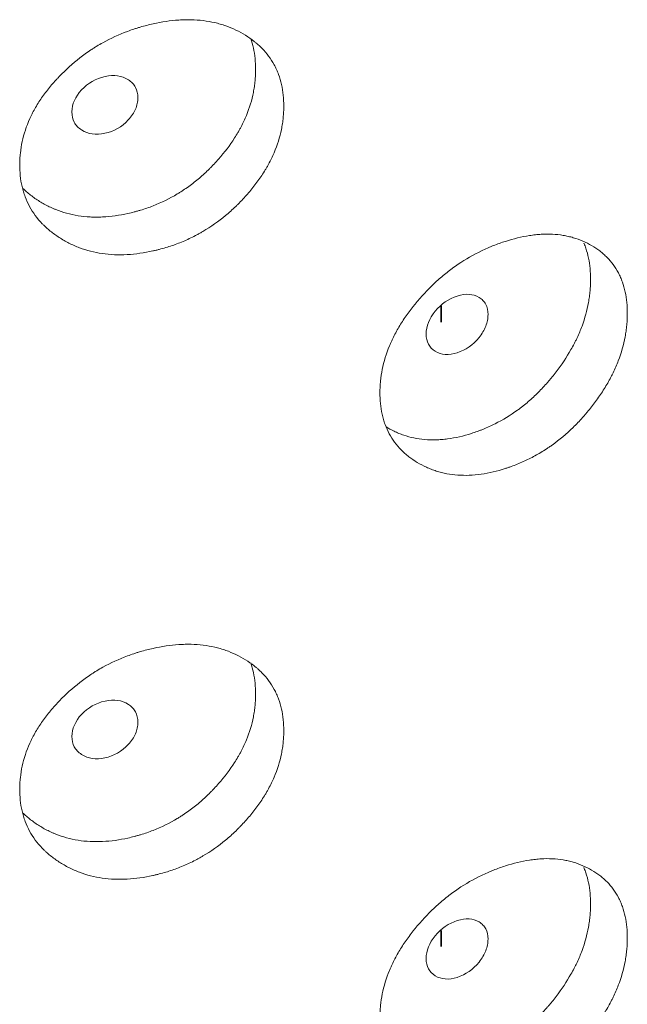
# Model space of a CAD drawing. Header units: millimetres. Extents: x 4 to 1188, y 1 to 840.
# Tile 158 of 203: x 978.22 to 980.72, y 236.86 to 240.9. Entities that reach past the tile are written whole.
import ezdxf

# ---------------------------------------------------------------- set-up
doc = ezdxf.new("R2010")
doc.units = ezdxf.units.MM
doc.layers.add('1', color=7, linetype='Continuous')

msp = doc.modelspace()

# ---------------------------------------------------------------- linework, layer by layer
at = {"layer": '1', "color": 154, "linetype": 'Continuous', "lineweight": 35}
for p, q in [((979.9509, 239.7267), (979.9509, 239.659)), ((979.9509, 237.1599), (979.9509, 237.0939))]:
    msp.add_line(p, q, dxfattribs=at)
at = {"layer": '1', "color": 154, "linetype": 'Continuous', "lineweight": 13}
for points, knots in [([(979.3043, 240.5466), (979.3043, 240.5447), (979.3042, 240.5427), (979.3042, 240.5388), (979.3041, 240.533), (979.3036, 240.5192), (979.3021, 240.4995), (979.3001, 240.4835), (979.2983, 240.4715), (979.2977, 240.4674), (979.2962, 240.4594), (979.2955, 240.4554), (979.2881, 240.4194), (979.2781, 240.3875), (979.2578, 240.34), (979.2502, 240.3243), (979.2396, 240.3046), (979.2374, 240.3007), (979.2329, 240.2929), (979.226, 240.2812), (979.2188, 240.2698), (979.2038, 240.2471), (979.1931, 240.2323), (979.1761, 240.2107), (979.1703, 240.2035), (979.1584, 240.1894), (979.1523, 240.1823), (979.1398, 240.1685), (979.1334, 240.1616), (979.1236, 240.1515), (979.1203, 240.1481), (979.1137, 240.1414), (979.1103, 240.1381), (979.0934, 240.1218), (979.0794, 240.1093), (979.036, 240.0734), (979.0053, 240.0516), (978.9683, 240.0299), (978.9642, 240.0276), (978.9559, 240.0229), (978.9435, 240.0161), (978.931, 240.0098), (978.9057, 239.9976), (978.8887, 239.9902), (978.8543, 239.977), (978.8369, 239.971), (978.8106, 239.9631), (978.8018, 239.9607), (978.7885, 239.9572), (978.7841, 239.9561), (978.7752, 239.954), (978.7707, 239.953), (978.7309, 239.9442), (978.6957, 239.9391), (978.6435, 239.9362), (978.6262, 239.9361), (978.5917, 239.9375), (978.5749, 239.939), (978.5258, 239.9461), (978.4868, 239.9562), (978.4504, 239.9711), (978.436, 239.9774), (978.4289, 239.9808), (978.408, 239.9914), (978.3947, 239.9991), (978.3691, 240.0156), (978.3569, 240.0244), (978.3394, 240.0385), (978.3309, 240.0458), (978.3227, 240.0535), (978.3173, 240.0587), (978.3147, 240.0614), (978.2914, 240.0855), (978.274, 240.109), (978.2532, 240.1473), (978.2456, 240.164), (978.2394, 240.1814), (978.237, 240.1884), (978.2359, 240.192), (978.2326, 240.2027), (978.2307, 240.21), (978.2224, 240.2464), (978.2186, 240.284), (978.2197, 240.3229), (978.2206, 240.3386), (978.2212, 240.3465), (978.2237, 240.3701), (978.2263, 240.3858), (978.2365, 240.433), (978.2468, 240.4644), (978.2628, 240.4996), (978.2646, 240.5035), (978.2684, 240.5113), (978.2742, 240.5229), (978.2805, 240.5344), (978.2936, 240.557), (978.3031, 240.5718), (978.3236, 240.6008), (978.3346, 240.6151), (978.3521, 240.636), (978.3581, 240.6429), (978.3674, 240.6532), (978.3705, 240.6566), (978.3768, 240.6634), (978.38, 240.6668), (978.4089, 240.6968), (978.4365, 240.7218), (978.4809, 240.7565), (978.4962, 240.7675), (978.5161, 240.7807), (978.5201, 240.7833), (978.5281, 240.7884), (978.5321, 240.7909), (978.5442, 240.7983), (978.5524, 240.803), (978.5934, 240.8259), (978.6272, 240.8414), (978.6706, 240.8576), (978.6838, 240.8622), (978.697, 240.8664), (978.7058, 240.8692), (978.7103, 240.8705), (978.7324, 240.877), (978.7501, 240.8815), (978.803, 240.8932), (978.838, 240.8986), (978.8772, 240.9012), (978.8816, 240.9014), (978.8902, 240.9018), (978.9032, 240.9023), (978.9328, 240.9023), (978.9739, 240.8993), (979.0132, 240.8924), (979.0398, 240.8854), (979.051, 240.882), (979.0585, 240.8796), (979.0622, 240.8784), (979.095, 240.8669), (979.1219, 240.8538), (979.1592, 240.8306), (979.1711, 240.8223), (979.1854, 240.8111), (979.1882, 240.8088), (979.1937, 240.8042), (979.2019, 240.7971), (979.2096, 240.7898), (979.2344, 240.7645), (979.2512, 240.742), (979.2681, 240.7107), (979.2713, 240.7043), (979.2773, 240.6911), (979.28, 240.6845), (979.2875, 240.6642), (979.2915, 240.6503), (979.3012, 240.6076), (979.3042, 240.5777), (979.3043, 240.5466)], [0, 0, 0, 0, 0.001953, 0.001953, 0.003906, 0.007812, 0.015625, 0.023437, 0.023437, 0.027344, 0.027344, 0.03125, 0.03125, 0.0625, 0.0625, 0.078125, 0.078125, 0.082031, 0.082031, 0.085937, 0.09375, 0.09375, 0.109375, 0.109375, 0.117187, 0.117187, 0.125, 0.125, 0.132812, 0.132812, 0.136719, 0.136719, 0.140625, 0.140625, 0.15625, 0.15625, 0.1875, 0.1875, 0.191406, 0.191406, 0.195312, 0.203125, 0.203125, 0.21875, 0.21875, 0.234375, 0.234375, 0.242187, 0.242187, 0.246094, 0.246094, 0.25, 0.25, 0.28125, 0.28125, 0.296875, 0.296875, 0.3125, 0.3125, 0.34375, 0.351562, 0.351562, 0.359375, 0.359375, 0.375, 0.375, 0.390625, 0.390625, 0.398437, 0.402344, 0.402344, 0.40625, 0.40625, 0.4375, 0.4375, 0.453125, 0.457031, 0.457031, 0.460937, 0.460937, 0.46875, 0.46875, 0.5, 0.507812, 0.507812, 0.515625, 0.515625, 0.53125, 0.53125, 0.5625, 0.5625, 0.566406, 0.566406, 0.570312, 0.578125, 0.578125, 0.59375, 0.59375, 0.609375, 0.609375, 0.617187, 0.617187, 0.621094, 0.621094, 0.625, 0.625, 0.65625, 0.65625, 0.671875, 0.671875, 0.675781, 0.675781, 0.679687, 0.679687, 0.6875, 0.6875, 0.71875, 0.71875, 0.726562, 0.730469, 0.730469, 0.734375, 0.734375, 0.75, 0.75, 0.78125, 0.78125, 0.785156, 0.785156, 0.789062, 0.796875, 0.8125, 0.828125, 0.835937, 0.839844, 0.839844, 0.84375, 0.84375, 0.875, 0.875, 0.890625, 0.890625, 0.894531, 0.894531, 0.898437, 0.90625, 0.90625, 0.9375, 0.9375, 0.945312, 0.945312, 0.953125, 0.953125, 0.96875, 0.96875, 1, 1, 1, 1]), ([(979.1684, 240.8256), (979.1729, 240.8127), (979.1766, 240.7994), (979.1857, 240.7577), (979.1886, 240.7281), (979.1886, 240.6975)], [0, 0, 0, 0, 0.324781, 0.324781, 1, 1, 1, 1]), ([(979.1886, 240.6975), (979.1886, 240.6955), (979.1886, 240.6936), (979.1885, 240.6898), (979.1884, 240.684), (979.188, 240.6704), (979.1866, 240.6509), (979.1847, 240.6352), (979.183, 240.6233), (979.1823, 240.6193), (979.181, 240.6114), (979.1802, 240.6075), (979.1732, 240.5719), (979.1637, 240.5404), (979.1444, 240.4934), (979.1371, 240.4778), (979.1269, 240.4584), (979.1248, 240.4545), (979.1205, 240.4467), (979.1139, 240.4352), (979.1069, 240.4238), (979.0828, 240.3862), (979.0609, 240.3575), (979.0306, 240.3229), (979.0244, 240.3161), (979.0148, 240.3059), (979.0116, 240.3025), (979.0051, 240.2959), (979.0019, 240.2926), (978.9854, 240.2763), (978.9581, 240.2511), (978.9216, 240.2224), (978.8947, 240.2039), (978.8829, 240.1962), (978.875, 240.1912), (978.871, 240.1887), (978.8347, 240.167), (978.8016, 240.1508), (978.7508, 240.1308), (978.7293, 240.1234), (978.7076, 240.117), (978.6988, 240.1146), (978.6944, 240.1134), (978.6813, 240.11), (978.6725, 240.1079), (978.6289, 240.0983), (978.5942, 240.0934), (978.5511, 240.0913), (978.5425, 240.0911), (978.5297, 240.0911), (978.5254, 240.0912), (978.5169, 240.0914), (978.4957, 240.0922), (978.4752, 240.0944), (978.4271, 240.102), (978.3928, 240.1115), (978.3604, 240.125), (978.3533, 240.1281), (978.3497, 240.1297), (978.3392, 240.1346), (978.3323, 240.138), (978.3121, 240.1488), (978.2992, 240.1567), (978.2744, 240.1734), (978.2626, 240.1824), (978.2457, 240.1967), (978.2402, 240.2017), (978.2343, 240.2073), (978.2337, 240.2078), (978.2332, 240.2084)], [0, 0, 0, 0, 0.004892, 0.004892, 0.009784, 0.019568, 0.039136, 0.058704, 0.058704, 0.068488, 0.068488, 0.078272, 0.078272, 0.156544, 0.156544, 0.195679, 0.195679, 0.205463, 0.205463, 0.215247, 0.234815, 0.234815, 0.313087, 0.313087, 0.332655, 0.332655, 0.342439, 0.342439, 0.352223, 0.352223, 0.391359, 0.430495, 0.450063, 0.459847, 0.459847, 0.469631, 0.469631, 0.547902, 0.547902, 0.587038, 0.596822, 0.596822, 0.606606, 0.606606, 0.626174, 0.626174, 0.704446, 0.704446, 0.724014, 0.724014, 0.733798, 0.733798, 0.743582, 0.782718, 0.782718, 0.860989, 0.870773, 0.870773, 0.880557, 0.880557, 0.900125, 0.900125, 0.939261, 0.939261, 0.978397, 0.978397, 0.997965, 0.997965, 1, 1, 1, 1]), ([(978.4339, 240.5234), (978.4338, 240.5073), (978.4371, 240.4931), (978.4503, 240.4685), (978.4601, 240.4581), (978.4869, 240.4408), (978.5016, 240.4353), (978.5337, 240.4306), (978.5508, 240.4313), (978.6072, 240.4435), (978.6391, 240.4618), (978.6788, 240.5049), (978.6887, 240.5196), (978.6986, 240.5424), (978.701, 240.5501), (978.7043, 240.5657), (978.7051, 240.5735), (978.705, 240.5978), (978.7017, 240.612), (978.6919, 240.6304), (978.6878, 240.6361), (978.678, 240.6464), (978.6724, 240.6509), (978.6524, 240.6637), (978.6377, 240.6691), (978.6058, 240.6736), (978.5887, 240.6727), (978.5322, 240.6605), (978.5, 240.6421), (978.4473, 240.5858), (978.434, 240.5554), (978.4339, 240.5234)], [0, 0, 0, 0, 0.0625, 0.0625, 0.125, 0.125, 0.1875, 0.1875, 0.25, 0.25, 0.375, 0.375, 0.4375, 0.4375, 0.46875, 0.46875, 0.5, 0.5, 0.5625, 0.5625, 0.59375, 0.59375, 0.625, 0.625, 0.6875, 0.6875, 0.75, 0.75, 0.875, 0.875, 1, 1, 1, 1]), ([(980.7156, 239.6947), (980.7156, 239.6928), (980.7156, 239.6908), (980.7155, 239.6869), (980.7154, 239.681), (980.715, 239.6673), (980.7136, 239.6474), (980.7117, 239.6313), (980.71, 239.6191), (980.7094, 239.615), (980.7081, 239.6069), (980.7074, 239.6028), (980.7005, 239.5662), (980.6913, 239.5335), (980.6724, 239.4845), (980.6654, 239.4681), (980.6554, 239.4477), (980.6534, 239.4436), (980.6492, 239.4354), (980.6429, 239.4232), (980.6361, 239.4112), (980.6222, 239.3874), (980.6122, 239.3718), (980.5965, 239.3487), (980.5911, 239.3411), (980.58, 239.3261), (980.5743, 239.3186), (980.5627, 239.3037), (980.5567, 239.2964), (980.5476, 239.2855), (980.5445, 239.2818), (980.5383, 239.2747), (980.5352, 239.2711), (980.5194, 239.2535), (980.5063, 239.2398), (980.4659, 239.2005), (980.4372, 239.1764), (980.4028, 239.1518), (980.3989, 239.1491), (980.3912, 239.1438), (980.3796, 239.136), (980.3678, 239.1287), (980.3442, 239.1146), (980.3283, 239.1059), (980.2962, 239.0899), (980.2799, 239.0826), (980.2553, 239.0726), (980.247, 239.0695), (980.2346, 239.065), (980.2304, 239.0636), (980.2221, 239.0607), (980.2179, 239.0594), (980.1806, 239.0474), (980.1476, 239.0396), (980.0986, 239.0326), (980.0823, 239.0311), (980.05, 239.0298), (980.0342, 239.0301), (979.988, 239.0333), (979.9514, 239.0403), (979.9171, 239.0524), (979.9035, 239.0576), (979.8968, 239.0604), (979.8772, 239.0693), (979.8646, 239.076), (979.8405, 239.0904), (979.829, 239.0983), (979.8125, 239.1111), (979.8045, 239.1177), (979.7967, 239.1248), (979.7917, 239.1296), (979.7892, 239.132), (979.7672, 239.1543), (979.7508, 239.1764), (979.7311, 239.2131), (979.7239, 239.2291), (979.7181, 239.2461), (979.7158, 239.253), (979.7148, 239.2564), (979.7117, 239.2669), (979.7099, 239.274), (979.702, 239.3098), (979.6985, 239.3471), (979.6995, 239.3861), (979.7003, 239.4018), (979.7009, 239.4098), (979.7033, 239.4336), (979.7057, 239.4495), (979.7154, 239.4975), (979.7251, 239.5297), (979.7402, 239.5661), (979.7419, 239.5702), (979.7455, 239.5783), (979.751, 239.5904), (979.7569, 239.6023), (979.7693, 239.626), (979.7783, 239.6415), (979.7976, 239.6722), (979.808, 239.6872), (979.8245, 239.7096), (979.8301, 239.717), (979.8389, 239.728), (979.8418, 239.7316), (979.8478, 239.7389), (979.8508, 239.7425), (979.878, 239.7749), (979.904, 239.802), (979.9458, 239.8401), (979.9602, 239.8524), (979.9789, 239.8671), (979.9826, 239.87), (979.9902, 239.8758), (979.994, 239.8786), (980.0054, 239.8869), (980.013, 239.8923), (980.0516, 239.9184), (980.0834, 239.9365), (980.1241, 239.9561), (980.1364, 239.9617), (980.1488, 239.967), (980.1571, 239.9705), (980.1613, 239.9722), (980.1821, 239.9804), (980.1986, 239.9863), (980.2481, 240.0021), (980.281, 240.0102), (980.3176, 240.0159), (980.3217, 240.0165), (980.3298, 240.0176), (980.3419, 240.019), (980.3696, 240.0213), (980.4079, 240.0216), (980.4447, 240.0177), (980.4695, 240.0129), (980.4799, 240.0103), (980.4869, 240.0085), (980.4903, 240.0076), (980.5209, 239.9986), (980.5459, 239.9876), (980.5807, 239.9674), (980.5918, 239.96), (980.6051, 239.9499), (980.6077, 239.9479), (980.6128, 239.9437), (980.6204, 239.9372), (980.6276, 239.9305), (980.6507, 239.9071), (980.6663, 239.8859), (980.682, 239.856), (980.685, 239.8498), (980.6905, 239.8371), (980.693, 239.8307), (980.7, 239.811), (980.7038, 239.7974), (980.7127, 239.7554), (980.7155, 239.7258), (980.7156, 239.6947)], [0, 0, 0, 0, 0.001953, 0.001953, 0.003906, 0.007812, 0.015625, 0.023437, 0.023437, 0.027344, 0.027344, 0.03125, 0.03125, 0.0625, 0.0625, 0.078125, 0.078125, 0.082031, 0.082031, 0.085937, 0.09375, 0.09375, 0.109375, 0.109375, 0.117187, 0.117187, 0.125, 0.125, 0.132812, 0.132812, 0.136719, 0.136719, 0.140625, 0.140625, 0.15625, 0.15625, 0.1875, 0.1875, 0.191406, 0.191406, 0.195312, 0.203125, 0.203125, 0.21875, 0.21875, 0.234375, 0.234375, 0.242187, 0.242187, 0.246094, 0.246094, 0.25, 0.25, 0.28125, 0.28125, 0.296875, 0.296875, 0.3125, 0.3125, 0.34375, 0.351562, 0.351562, 0.359375, 0.359375, 0.375, 0.375, 0.390625, 0.390625, 0.398437, 0.402344, 0.402344, 0.40625, 0.40625, 0.4375, 0.4375, 0.453125, 0.457031, 0.457031, 0.460937, 0.460937, 0.46875, 0.46875, 0.5, 0.507812, 0.507812, 0.515625, 0.515625, 0.53125, 0.53125, 0.5625, 0.5625, 0.566406, 0.566406, 0.570312, 0.578125, 0.578125, 0.59375, 0.59375, 0.609375, 0.609375, 0.617187, 0.617187, 0.621094, 0.621094, 0.625, 0.625, 0.65625, 0.65625, 0.671875, 0.671875, 0.675781, 0.675781, 0.679687, 0.679687, 0.6875, 0.6875, 0.71875, 0.71875, 0.726562, 0.730469, 0.730469, 0.734375, 0.734375, 0.75, 0.75, 0.78125, 0.78125, 0.785156, 0.785156, 0.789062, 0.796875, 0.8125, 0.828125, 0.835937, 0.839844, 0.839844, 0.84375, 0.84375, 0.875, 0.875, 0.890625, 0.890625, 0.894531, 0.894531, 0.898437, 0.90625, 0.90625, 0.9375, 0.9375, 0.945312, 0.945312, 0.953125, 0.953125, 0.96875, 0.96875, 1, 1, 1, 1]), ([(980.5372, 239.9845), (980.5375, 239.9837), (980.5378, 239.9829), (980.5408, 239.9758), (980.5432, 239.9694), (980.5498, 239.9498), (980.5534, 239.9363), (980.5619, 239.8947), (980.5646, 239.8654), (980.5646, 239.8348)], [0, 0, 0, 0, 0.017682, 0.017682, 0.158013, 0.158013, 0.438675, 0.438675, 1, 1, 1, 1]), ([(980.5646, 239.8348), (980.5646, 239.8328), (980.5646, 239.8309), (980.5646, 239.8271), (980.5645, 239.8213), (980.564, 239.8077), (980.5628, 239.7881), (980.561, 239.7722), (980.5594, 239.7602), (980.5588, 239.7562), (980.5575, 239.7481), (980.5569, 239.7441), (980.5503, 239.708), (980.5415, 239.6757), (980.5235, 239.6273), (980.5167, 239.6111), (980.5073, 239.5909), (980.5053, 239.5868), (980.5013, 239.5787), (980.4952, 239.5666), (980.4887, 239.5547), (980.4663, 239.5153), (980.4459, 239.4848), (980.4177, 239.4479), (980.4119, 239.4405), (980.403, 239.4296), (980.4, 239.426), (980.394, 239.4189), (980.391, 239.4153), (980.3756, 239.3977), (980.3502, 239.3705), (980.3162, 239.3389), (980.2911, 239.3182), (980.28, 239.3097), (980.2726, 239.304), (980.2689, 239.3012), (980.235, 239.2766), (980.2041, 239.2579), (980.1565, 239.2339), (980.1365, 239.2248), (980.1161, 239.2168), (980.1079, 239.2136), (980.1038, 239.2121), (980.0915, 239.2076), (980.0833, 239.2049), (980.0424, 239.1918), (980.0098, 239.1842), (979.9695, 239.1788), (979.9614, 239.1779), (979.9493, 239.1769), (979.9453, 239.1766), (979.9373, 239.1762), (979.9174, 239.1753), (979.8981, 239.1759), (979.8529, 239.1798), (979.8207, 239.1866), (979.7902, 239.1975), (979.7835, 239.2), (979.7801, 239.2013), (979.7702, 239.2054), (979.7637, 239.2083), (979.746, 239.2169), (979.735, 239.223), (979.7244, 239.2295)], [0, 0, 0, 0, 0.00523, 0.00523, 0.010461, 0.020921, 0.041843, 0.062764, 0.062764, 0.073225, 0.073225, 0.083686, 0.083686, 0.167371, 0.167371, 0.209214, 0.209214, 0.219674, 0.219674, 0.230135, 0.251057, 0.251057, 0.334742, 0.334742, 0.355663, 0.355663, 0.366124, 0.366124, 0.376585, 0.376585, 0.418428, 0.46027, 0.481192, 0.491652, 0.491652, 0.502113, 0.502113, 0.585799, 0.585799, 0.627641, 0.638102, 0.638102, 0.648563, 0.648563, 0.669484, 0.669484, 0.75317, 0.75317, 0.774091, 0.774091, 0.784552, 0.784552, 0.795012, 0.836855, 0.836855, 0.920541, 0.931001, 0.931001, 0.941462, 0.941462, 0.962383, 0.962383, 1, 1, 1, 1]), ([(979.8893, 239.6107), (979.8892, 239.5947), (979.8923, 239.5808), (979.9047, 239.5572), (979.9139, 239.5476), (979.939, 239.5324), (979.9529, 239.5281), (979.9829, 239.5259), (979.999, 239.5281), (980.0518, 239.5448), (980.0817, 239.5656), (980.1188, 239.6119), (980.128, 239.6274), (980.1373, 239.651), (980.1396, 239.6589), (980.1426, 239.6747), (980.1434, 239.6826), (980.1433, 239.7069), (980.1402, 239.7209), (980.131, 239.7385), (980.1272, 239.7438), (980.118, 239.7533), (980.1128, 239.7574), (980.0941, 239.7686), (980.0804, 239.7728), (980.0505, 239.7747), (980.0345, 239.7725), (979.9815, 239.7557), (979.9513, 239.7348), (979.9019, 239.6743), (979.8894, 239.6428), (979.8893, 239.6107)], [0, 0, 0, 0, 0.0625, 0.0625, 0.125, 0.125, 0.1875, 0.1875, 0.25, 0.25, 0.375, 0.375, 0.4375, 0.4375, 0.46875, 0.46875, 0.5, 0.5, 0.5625, 0.5625, 0.59375, 0.59375, 0.625, 0.625, 0.6875, 0.6875, 0.75, 0.75, 0.875, 0.875, 1, 1, 1, 1]), ([(979.3043, 237.9805), (979.3043, 237.9785), (979.3042, 237.9766), (979.3042, 237.9727), (979.3041, 237.9668), (979.3036, 237.9531), (979.3021, 237.9333), (979.3001, 237.9174), (979.2983, 237.9053), (979.2977, 237.9013), (979.2962, 237.8933), (979.2955, 237.8893), (979.2881, 237.8532), (979.2781, 237.8214), (979.2578, 237.7739), (979.2502, 237.7581), (979.2396, 237.7385), (979.2374, 237.7346), (979.2329, 237.7268), (979.226, 237.7151), (979.2188, 237.7037), (979.2038, 237.681), (979.1931, 237.6662), (979.1761, 237.6445), (979.1703, 237.6374), (979.1584, 237.6232), (979.1523, 237.6162), (979.1398, 237.6024), (979.1334, 237.5955), (979.1236, 237.5853), (979.1203, 237.582), (979.1137, 237.5753), (979.1103, 237.572), (979.0934, 237.5557), (979.0794, 237.5432), (979.036, 237.5072), (979.0053, 237.4855), (978.9683, 237.4638), (978.9642, 237.4614), (978.9559, 237.4568), (978.9435, 237.45), (978.931, 237.4436), (978.9057, 237.4315), (978.8887, 237.4241), (978.8543, 237.4108), (978.8369, 237.4049), (978.8106, 237.397), (978.8018, 237.3945), (978.7885, 237.3911), (978.7841, 237.39), (978.7752, 237.3879), (978.7707, 237.3868), (978.7309, 237.378), (978.6957, 237.373), (978.6435, 237.3701), (978.6262, 237.3699), (978.5917, 237.3713), (978.5749, 237.3729), (978.5258, 237.38), (978.4868, 237.39), (978.4504, 237.405), (978.436, 237.4113), (978.4289, 237.4147), (978.408, 237.4252), (978.3947, 237.4329), (978.3691, 237.4494), (978.3569, 237.4582), (978.3394, 237.4724), (978.3309, 237.4797), (978.3227, 237.4874), (978.3173, 237.4926), (978.3147, 237.4953), (978.2914, 237.5194), (978.274, 237.5429), (978.2532, 237.5812), (978.2456, 237.5978), (978.2394, 237.6153), (978.237, 237.6223), (978.2359, 237.6259), (978.2326, 237.6366), (978.2307, 237.6438), (978.2224, 237.6803), (978.2186, 237.7179), (978.2197, 237.7568), (978.2206, 237.7725), (978.2212, 237.7804), (978.2237, 237.804), (978.2263, 237.8197), (978.2365, 237.8669), (978.2468, 237.8982), (978.2628, 237.9335), (978.2646, 237.9374), (978.2684, 237.9452), (978.2742, 237.9568), (978.2805, 237.9682), (978.2936, 237.9909), (978.3031, 238.0057), (978.3236, 238.0347), (978.3346, 238.0489), (978.3521, 238.0699), (978.3581, 238.0768), (978.3674, 238.0871), (978.3705, 238.0905), (978.3768, 238.0973), (978.38, 238.1007), (978.4089, 238.1307), (978.4365, 238.1557), (978.4809, 238.1903), (978.4962, 238.2014), (978.5161, 238.2146), (978.5201, 238.2172), (978.5281, 238.2223), (978.5321, 238.2248), (978.5442, 238.2321), (978.5524, 238.2369), (978.5934, 238.2597), (978.6272, 238.2752), (978.6706, 238.2914), (978.6838, 238.296), (978.697, 238.3003), (978.7058, 238.3031), (978.7103, 238.3044), (978.7324, 238.3109), (978.7501, 238.3154), (978.803, 238.3271), (978.838, 238.3324), (978.8772, 238.3351), (978.8816, 238.3353), (978.8902, 238.3357), (978.9032, 238.3361), (978.9328, 238.3361), (978.9739, 238.3332), (979.0132, 238.3263), (979.0398, 238.3193), (979.051, 238.3159), (979.0585, 238.3135), (979.0622, 238.3123), (979.095, 238.3007), (979.1219, 238.2876), (979.1592, 238.2645), (979.1711, 238.2562), (979.1854, 238.245), (979.1882, 238.2427), (979.1937, 238.2381), (979.2019, 238.231), (979.2096, 238.2236), (979.2344, 238.1984), (979.2512, 238.1759), (979.2681, 238.1446), (979.2713, 238.1382), (979.2773, 238.125), (979.28, 238.1183), (979.2875, 238.0981), (979.2915, 238.0842), (979.3012, 238.0414), (979.3042, 238.0116), (979.3043, 237.9805)], [0, 0, 0, 0, 0.001953, 0.001953, 0.003906, 0.007813, 0.015625, 0.023438, 0.023438, 0.027344, 0.027344, 0.03125, 0.03125, 0.0625, 0.0625, 0.078125, 0.078125, 0.082031, 0.082031, 0.085938, 0.09375, 0.09375, 0.109375, 0.109375, 0.117188, 0.117188, 0.125, 0.125, 0.132813, 0.132813, 0.136719, 0.136719, 0.140625, 0.140625, 0.15625, 0.15625, 0.1875, 0.1875, 0.191406, 0.191406, 0.195313, 0.203125, 0.203125, 0.21875, 0.21875, 0.234375, 0.234375, 0.242188, 0.242188, 0.246094, 0.246094, 0.25, 0.25, 0.28125, 0.28125, 0.296875, 0.296875, 0.3125, 0.3125, 0.34375, 0.351563, 0.351563, 0.359375, 0.359375, 0.375, 0.375, 0.390625, 0.390625, 0.398438, 0.402344, 0.402344, 0.40625, 0.40625, 0.4375, 0.4375, 0.453125, 0.457031, 0.457031, 0.460938, 0.460938, 0.46875, 0.46875, 0.5, 0.507813, 0.507813, 0.515625, 0.515625, 0.53125, 0.53125, 0.5625, 0.5625, 0.566406, 0.566406, 0.570313, 0.578125, 0.578125, 0.59375, 0.59375, 0.609375, 0.609375, 0.617188, 0.617188, 0.621094, 0.621094, 0.625, 0.625, 0.65625, 0.65625, 0.671875, 0.671875, 0.675781, 0.675781, 0.679688, 0.679688, 0.6875, 0.6875, 0.71875, 0.71875, 0.726563, 0.730469, 0.730469, 0.734375, 0.734375, 0.75, 0.75, 0.78125, 0.78125, 0.785156, 0.785156, 0.789063, 0.796875, 0.8125, 0.828125, 0.835938, 0.839844, 0.839844, 0.84375, 0.84375, 0.875, 0.875, 0.890625, 0.890625, 0.894531, 0.894531, 0.898438, 0.90625, 0.90625, 0.9375, 0.9375, 0.945313, 0.945313, 0.953125, 0.953125, 0.96875, 0.96875, 1, 1, 1, 1]), ([(979.1684, 238.2595), (979.1729, 238.2466), (979.1766, 238.2333), (979.1857, 238.1915), (979.1886, 238.162), (979.1886, 238.1313)], [0, 0, 0, 0, 0.324781, 0.324781, 1, 1, 1, 1]), ([(979.1886, 238.1313), (979.1886, 238.1294), (979.1886, 238.1275), (979.1885, 238.1236), (979.1884, 238.1178), (979.188, 238.1043), (979.1866, 238.0848), (979.1847, 238.069), (979.183, 238.0572), (979.1823, 238.0532), (979.181, 238.0453), (979.1802, 238.0413), (979.1732, 238.0057), (979.1637, 237.9742), (979.1444, 237.9273), (979.1371, 237.9117), (979.1269, 237.8923), (979.1248, 237.8884), (979.1205, 237.8806), (979.1139, 237.869), (979.1069, 237.8577), (979.0828, 237.8201), (979.0609, 237.7913), (979.0306, 237.7568), (979.0244, 237.7499), (979.0148, 237.7398), (979.0116, 237.7364), (979.0051, 237.7297), (979.0019, 237.7265), (978.9854, 237.7101), (978.9581, 237.685), (978.9216, 237.6563), (978.8947, 237.6377), (978.8829, 237.6301), (978.875, 237.6251), (978.871, 237.6226), (978.8347, 237.6008), (978.8016, 237.5846), (978.7508, 237.5647), (978.7293, 237.5573), (978.7076, 237.5509), (978.6988, 237.5485), (978.6944, 237.5473), (978.6813, 237.5439), (978.6725, 237.5418), (978.6289, 237.5321), (978.5942, 237.5272), (978.5511, 237.5252), (978.5425, 237.525), (978.5297, 237.525), (978.5254, 237.525), (978.5169, 237.5253), (978.4957, 237.5261), (978.4752, 237.5282), (978.4271, 237.5359), (978.3928, 237.5454), (978.3604, 237.5589), (978.3533, 237.5619), (978.3497, 237.5635), (978.3392, 237.5685), (978.3323, 237.5719), (978.3121, 237.5827), (978.2992, 237.5905), (978.2744, 237.6073), (978.2626, 237.6162), (978.2457, 237.6306), (978.2402, 237.6355), (978.2343, 237.6412), (978.2337, 237.6417), (978.2332, 237.6422)], [0, 0, 0, 0, 0.004892, 0.004892, 0.009784, 0.019568, 0.039136, 0.058704, 0.058704, 0.068488, 0.068488, 0.078272, 0.078272, 0.156544, 0.156544, 0.195679, 0.195679, 0.205463, 0.205463, 0.215247, 0.234815, 0.234815, 0.313087, 0.313087, 0.332655, 0.332655, 0.342439, 0.342439, 0.352223, 0.352223, 0.391359, 0.430495, 0.450063, 0.459847, 0.459847, 0.469631, 0.469631, 0.547902, 0.547902, 0.587038, 0.596822, 0.596822, 0.606606, 0.606606, 0.626174, 0.626174, 0.704446, 0.704446, 0.724014, 0.724014, 0.733798, 0.733798, 0.743582, 0.782718, 0.782718, 0.860989, 0.870773, 0.870773, 0.880557, 0.880557, 0.900125, 0.900125, 0.939261, 0.939261, 0.978397, 0.978397, 0.997965, 0.997965, 1, 1, 1, 1]), ([(978.4339, 237.9572), (978.4338, 237.9412), (978.4371, 237.927), (978.4503, 237.9024), (978.4601, 237.892), (978.4869, 237.8746), (978.5016, 237.8691), (978.5337, 237.8644), (978.5508, 237.8652), (978.6072, 237.8774), (978.6391, 237.8957), (978.6788, 237.9387), (978.6887, 237.9535), (978.6986, 237.9763), (978.701, 237.984), (978.7043, 237.9996), (978.7051, 238.0074), (978.705, 238.0317), (978.7017, 238.0459), (978.6919, 238.0643), (978.6878, 238.0699), (978.678, 238.0802), (978.6724, 238.0848), (978.6524, 238.0976), (978.6377, 238.103), (978.6058, 238.1074), (978.5887, 238.1066), (978.5322, 238.0943), (978.5, 238.076), (978.4473, 238.0197), (978.434, 237.9893), (978.4339, 237.9572)], [0, 0, 0, 0, 0.0625, 0.0625, 0.125, 0.125, 0.1875, 0.1875, 0.25, 0.25, 0.375, 0.375, 0.4375, 0.4375, 0.46875, 0.46875, 0.5, 0.5, 0.5625, 0.5625, 0.59375, 0.59375, 0.625, 0.625, 0.6875, 0.6875, 0.75, 0.75, 0.875, 0.875, 1, 1, 1, 1]), ([(980.7156, 237.1286), (980.7156, 237.1266), (980.7156, 237.1247), (980.7155, 237.1208), (980.7154, 237.1149), (980.715, 237.1011), (980.7136, 237.0813), (980.7117, 237.0651), (980.71, 237.0529), (980.7094, 237.0489), (980.7081, 237.0407), (980.7074, 237.0367), (980.7005, 237), (980.6913, 236.9674), (980.6724, 236.9184), (980.6654, 236.902), (980.6554, 236.8815), (980.6534, 236.8774), (980.6492, 236.8693), (980.6429, 236.8571), (980.6361, 236.8451), (980.6222, 236.8212), (980.6122, 236.8056), (980.5965, 236.7826), (980.5911, 236.775), (980.58, 236.7599), (980.5743, 236.7524), (980.5627, 236.7376), (980.5567, 236.7303), (980.5476, 236.7193), (980.5445, 236.7157), (980.5383, 236.7085), (980.5352, 236.705), (980.5194, 236.6873), (980.5063, 236.6737), (980.4659, 236.6344), (980.4372, 236.6102), (980.4028, 236.5856), (980.3989, 236.583), (980.3912, 236.5777), (980.3796, 236.5699), (980.3678, 236.5626), (980.3442, 236.5484), (980.3283, 236.5397), (980.2962, 236.5238), (980.2799, 236.5165), (980.2553, 236.5065), (980.247, 236.5034), (980.2346, 236.4989), (980.2304, 236.4974), (980.2221, 236.4946), (980.2179, 236.4932), (980.1806, 236.4813), (980.1476, 236.4735), (980.0986, 236.4665), (980.0823, 236.465), (980.05, 236.4637), (980.0342, 236.4639), (979.988, 236.4672), (979.9514, 236.4742), (979.9171, 236.4862), (979.9035, 236.4914), (979.8968, 236.4943), (979.8772, 236.5032), (979.8646, 236.5098), (979.8405, 236.5243), (979.829, 236.5322), (979.8125, 236.545), (979.8045, 236.5516), (979.7967, 236.5587), (979.7917, 236.5634), (979.7892, 236.5659), (979.7672, 236.5882), (979.7508, 236.6103), (979.7311, 236.647), (979.7239, 236.663), (979.7181, 236.68), (979.7158, 236.6868), (979.7148, 236.6903), (979.7117, 236.7008), (979.7099, 236.7079), (979.702, 236.7436), (979.6985, 236.781), (979.6995, 236.82), (979.7003, 236.8357), (979.7009, 236.8436), (979.7033, 236.8674), (979.7057, 236.8834), (979.7154, 236.9313), (979.7251, 236.9635), (979.7402, 237), (979.7419, 237.0041), (979.7455, 237.0122), (979.751, 237.0242), (979.7569, 237.0362), (979.7693, 237.0598), (979.7783, 237.0754), (979.7976, 237.106), (979.808, 237.1211), (979.8245, 237.1434), (979.8301, 237.1508), (979.8389, 237.1619), (979.8418, 237.1655), (979.8478, 237.1728), (979.8508, 237.1764), (979.878, 237.2087), (979.904, 237.2359), (979.9458, 237.274), (979.9602, 237.2863), (979.9789, 237.301), (979.9826, 237.3039), (979.9902, 237.3096), (979.994, 237.3125), (980.0054, 237.3208), (980.013, 237.3262), (980.0516, 237.3522), (980.0834, 237.3704), (980.1241, 237.39), (980.1364, 237.3956), (980.1488, 237.4009), (980.1571, 237.4044), (980.1613, 237.4061), (980.1821, 237.4143), (980.1986, 237.4202), (980.2481, 237.436), (980.281, 237.4441), (980.3176, 237.4498), (980.3217, 237.4504), (980.3298, 237.4514), (980.3419, 237.4529), (980.3696, 237.4552), (980.4079, 237.4555), (980.4447, 237.4516), (980.4695, 237.4468), (980.4799, 237.4442), (980.4869, 237.4424), (980.4903, 237.4415), (980.5209, 237.4325), (980.5459, 237.4215), (980.5807, 237.4013), (980.5918, 237.3939), (980.6051, 237.3838), (980.6077, 237.3817), (980.6128, 237.3775), (980.6204, 237.3711), (980.6276, 237.3643), (980.6507, 237.341), (980.6663, 237.3198), (980.682, 237.2898), (980.685, 237.2837), (980.6905, 237.271), (980.693, 237.2645), (980.7, 237.2448), (980.7038, 237.2313), (980.7127, 237.1893), (980.7155, 237.1597), (980.7156, 237.1286)], [0, 0, 0, 0, 0.001953, 0.001953, 0.003906, 0.007813, 0.015625, 0.023438, 0.023438, 0.027344, 0.027344, 0.03125, 0.03125, 0.0625, 0.0625, 0.078125, 0.078125, 0.082031, 0.082031, 0.085938, 0.09375, 0.09375, 0.109375, 0.109375, 0.117188, 0.117188, 0.125, 0.125, 0.132813, 0.132813, 0.136719, 0.136719, 0.140625, 0.140625, 0.15625, 0.15625, 0.1875, 0.1875, 0.191406, 0.191406, 0.195313, 0.203125, 0.203125, 0.21875, 0.21875, 0.234375, 0.234375, 0.242188, 0.242188, 0.246094, 0.246094, 0.25, 0.25, 0.28125, 0.28125, 0.296875, 0.296875, 0.3125, 0.3125, 0.34375, 0.351563, 0.351563, 0.359375, 0.359375, 0.375, 0.375, 0.390625, 0.390625, 0.398438, 0.402344, 0.402344, 0.40625, 0.40625, 0.4375, 0.4375, 0.453125, 0.457031, 0.457031, 0.460938, 0.460938, 0.46875, 0.46875, 0.5, 0.507813, 0.507813, 0.515625, 0.515625, 0.53125, 0.53125, 0.5625, 0.5625, 0.566406, 0.566406, 0.570313, 0.578125, 0.578125, 0.59375, 0.59375, 0.609375, 0.609375, 0.617188, 0.617188, 0.621094, 0.621094, 0.625, 0.625, 0.65625, 0.65625, 0.671875, 0.671875, 0.675781, 0.675781, 0.679688, 0.679688, 0.6875, 0.6875, 0.71875, 0.71875, 0.726563, 0.730469, 0.730469, 0.734375, 0.734375, 0.75, 0.75, 0.78125, 0.78125, 0.785156, 0.785156, 0.789063, 0.796875, 0.8125, 0.828125, 0.835938, 0.839844, 0.839844, 0.84375, 0.84375, 0.875, 0.875, 0.890625, 0.890625, 0.894531, 0.894531, 0.898438, 0.90625, 0.90625, 0.9375, 0.9375, 0.945313, 0.945313, 0.953125, 0.953125, 0.96875, 0.96875, 1, 1, 1, 1]), ([(980.5372, 237.4184), (980.5375, 237.4176), (980.5378, 237.4168), (980.5408, 237.4097), (980.5432, 237.4032), (980.5498, 237.3837), (980.5534, 237.3702), (980.5619, 237.3286), (980.5646, 237.2993), (980.5646, 237.2686)], [0, 0, 0, 0, 0.017682, 0.017682, 0.158013, 0.158013, 0.438675, 0.438675, 1, 1, 1, 1]), ([(980.5646, 237.2686), (980.5646, 237.2667), (980.5646, 237.2648), (980.5646, 237.2609), (980.5645, 237.2551), (980.564, 237.2415), (980.5628, 237.2219), (980.561, 237.206), (980.5594, 237.194), (980.5588, 237.19), (980.5575, 237.182), (980.5569, 237.178), (980.5503, 237.1418), (980.5415, 237.1096), (980.5235, 237.0612), (980.5167, 237.045), (980.5073, 237.0247), (980.5053, 237.0207), (980.5013, 237.0126), (980.4952, 237.0005), (980.4887, 236.9886), (980.4663, 236.9492), (980.4459, 236.9187), (980.4177, 236.8817), (980.4119, 236.8744), (980.403, 236.8635), (980.4, 236.8599), (980.394, 236.8527), (980.391, 236.8492), (980.3756, 236.8316), (980.3502, 236.8043), (980.3162, 236.7728), (980.2911, 236.7521), (980.28, 236.7435), (980.2726, 236.7379), (980.2689, 236.7351), (980.235, 236.7105), (980.2041, 236.6917), (980.1565, 236.6678), (980.1365, 236.6587), (980.1161, 236.6506), (980.1079, 236.6475), (980.1038, 236.646), (980.0915, 236.6415), (980.0833, 236.6387), (980.0424, 236.6257), (980.0098, 236.6181), (979.9695, 236.6126), (979.9614, 236.6118), (979.9493, 236.6108), (979.9453, 236.6105), (979.9373, 236.61), (979.9174, 236.6092), (979.8981, 236.6097), (979.8529, 236.6136), (979.8207, 236.6204), (979.7902, 236.6314), (979.7835, 236.6339), (979.7801, 236.6352), (979.7702, 236.6393), (979.7637, 236.6422), (979.746, 236.6508), (979.735, 236.6569), (979.7244, 236.6634)], [0, 0, 0, 0, 0.00523, 0.00523, 0.010461, 0.020921, 0.041843, 0.062764, 0.062764, 0.073225, 0.073225, 0.083686, 0.083686, 0.167371, 0.167371, 0.209214, 0.209214, 0.219674, 0.219674, 0.230135, 0.251057, 0.251057, 0.334742, 0.334742, 0.355663, 0.355663, 0.366124, 0.366124, 0.376585, 0.376585, 0.418428, 0.46027, 0.481192, 0.491652, 0.491652, 0.502113, 0.502113, 0.585799, 0.585799, 0.627641, 0.638102, 0.638102, 0.648563, 0.648563, 0.669484, 0.669484, 0.75317, 0.75317, 0.774091, 0.774091, 0.784552, 0.784552, 0.795012, 0.836855, 0.836855, 0.920541, 0.931001, 0.931001, 0.941462, 0.941462, 0.962383, 0.962383, 1, 1, 1, 1]), ([(979.8893, 237.0446), (979.8892, 237.0286), (979.8923, 237.0147), (979.9047, 236.9911), (979.9139, 236.9815), (979.939, 236.9663), (979.9529, 236.9619), (979.9829, 236.9598), (979.999, 236.962), (980.0518, 236.9786), (980.0817, 236.9995), (980.1188, 237.0457), (980.128, 237.0613), (980.1373, 237.0849), (980.1396, 237.0928), (980.1426, 237.1086), (980.1434, 237.1165), (980.1433, 237.1408), (980.1402, 237.1547), (980.131, 237.1723), (980.1272, 237.1776), (980.118, 237.1872), (980.1128, 237.1913), (980.0941, 237.2025), (980.0804, 237.2067), (980.0505, 237.2086), (980.0345, 237.2064), (979.9815, 237.1896), (979.9513, 237.1687), (979.9019, 237.1081), (979.8894, 237.0767), (979.8893, 237.0446)], [0, 0, 0, 0, 0.0625, 0.0625, 0.125, 0.125, 0.1875, 0.1875, 0.25, 0.25, 0.375, 0.375, 0.4375, 0.4375, 0.46875, 0.46875, 0.5, 0.5, 0.5625, 0.5625, 0.59375, 0.59375, 0.625, 0.625, 0.6875, 0.6875, 0.75, 0.75, 0.875, 0.875, 1, 1, 1, 1])]:
    msp.add_open_spline(points, degree=3, knots=knots, dxfattribs=at)

doc.saveas('drawing.dxf')
